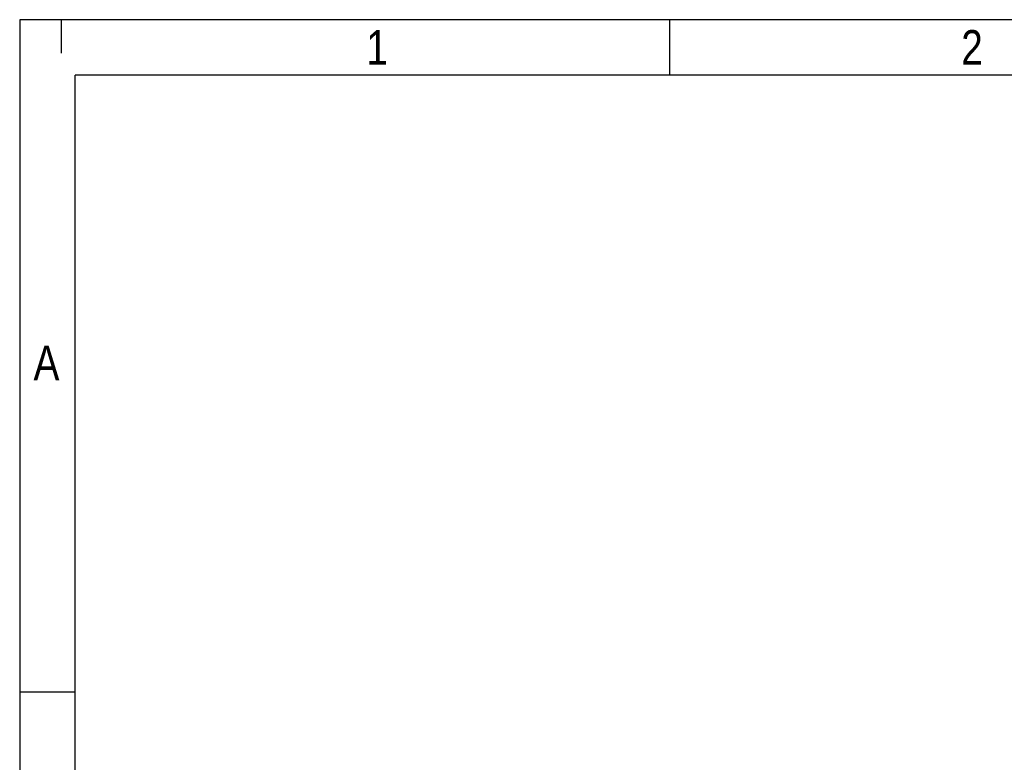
# Model space of a CAD drawing. Header units: millimetres. Extents: x 16 to 406, y 14 to 285.
# Tile 6 of 11: x 16 to 87, y 231 to 285. Entities that reach past the tile are written whole.
import ezdxf

# ---------------------------------------------------------------- set-up
doc = ezdxf.new("R2010")
doc.units = ezdxf.units.MM
doc.layers.add('10', color=7, linetype='Continuous')
doc.styles.add('SEACAD_Arial', font='arial.ttf')

msp = doc.modelspace()

# ---------------------------------------------------------------- linework, layer by layer
at = {"layer": '10', "color": 7, "linetype": 'Continuous'}
for p, q in [((18.666, 284.578), (18.666, 282.156)), ((62.555, 280.578), (62.555, 284.578)), ((405.666, 280.578), (19.666, 280.578)), ((19.666, 13.578), (19.666, 280.578)), ((19.666, 236.078), (15.666, 236.078))]:
    msp.add_line(p, q, dxfattribs=at)
msp.add_lwpolyline([(405.666, 13.577), (405.666, 284.577), (15.666, 284.577), (15.666, 13.577), (405.666, 13.577)], dxfattribs=at)

# ---------------------------------------------------------------- texts
at = {"layer": '10', "char_height": 2.5, "attachment_point": 1, "style": 'SEACAD_Arial'}
for s, insert, width in [('{\\farial rounded mt|b0||i0||c0|p34;\\C7;\\H2.50000002;\\W0.8;1}', (40.666, 283.828), 1.52175), ('{\\farial rounded mt|b0||i0||c0|p34;\\C7;\\H2.50000002;\\W0.8;2}', (83.555, 283.828), 1.52175), ('{\\farial rounded mt|b0||i0||c0|p34;\\C7;\\H2.50000002;\\W0.8;A}', (16.666, 261.078), 1.79349)]:
    msp.add_mtext(s, dxfattribs=dict(at, insert=insert, width=width))

doc.saveas('drawing.dxf')
